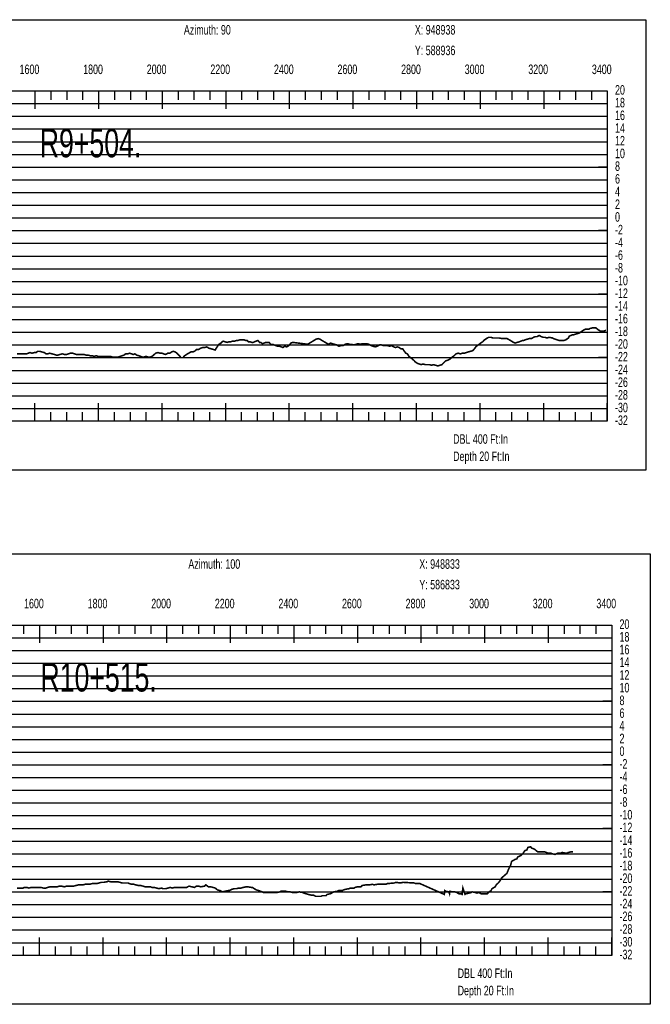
# Model space of a CAD drawing. Header units: inches. Extents: x 471865 to 538526, y 1054316 to 1102451.
# Tile 49 of 131: x 473626 to 475609, y 1085612 to 1088712. Entities that reach past the tile are written whole.
import ezdxf

# ---------------------------------------------------------------- set-up
doc = ezdxf.new("R2010")
doc.units = ezdxf.units.IN
doc.header["$MEASUREMENT"] = 0
for name, color, linetype in [('LABELS', 7, 'Continuous'), ('X_Gr1', 7, 'Continuous'), ('XSECTION', 7, 'Continuous')]:
    doc.layers.add(name, color=color, linetype=linetype)
doc.styles.get("Standard").update_dxf_attribs({"font": 'arial.ttf'})

msp = doc.modelspace()

# ---------------------------------------------------------------- linework, layer by layer
at = {"layer": 'X_Gr1', "color": 6, "linetype": 'Continuous', "lineweight": 18, "true_color": 0xff00ff, "transparency": 33554687, "const_width": 5}
for points in [[(473617, 1087659.5), (473623.4, 1087659.5), (473629.5, 1087659.5), (473635.2, 1087659.5), (473641.1, 1087659.5), (473647, 1087659.5), (473652.6, 1087661.5), (473658.1, 1087663.5), (473664.4, 1087661.5), (473671.2, 1087663.5), (473676.9, 1087663.5), (473682.2, 1087667.5), (473688.4, 1087667.5), (473695.7, 1087665.5), (473702.8, 1087663.5), (473708.7, 1087659.5), (473714, 1087659.5), (473720.2, 1087661.5), (473727.5, 1087659.5), (473734.7, 1087657.5), (473740.9, 1087655.5), (473746.3, 1087655.5), (473752.3, 1087657.5), (473759.6, 1087659.5), (473767, 1087657.5), (473773.2, 1087657.5), (473778.7, 1087659.5), (473784.9, 1087661.5), (473791.7, 1087661.5), (473798.2, 1087659.5), (473804.1, 1087657.5), (473810.1, 1087657.5), (473816.3, 1087657.5), (473822.4, 1087657.5), (473828.2, 1087657.5), (473834.1, 1087655.5), (473840.8, 1087655.5), (473847.5, 1087653.5), (473853.9, 1087653.5), (473860.1, 1087651.5), (473866.2, 1087653.5), (473872.9, 1087651.5), (473879.6, 1087651.5), (473885.9, 1087651.5), (473892.3, 1087651.5), (473898.6, 1087651.5), (473904.9, 1087651.5), (473910.9, 1087651.5), (473916.9, 1087649.5), (473923.2, 1087649.5), (473929.5, 1087649.5), (473935.9, 1087649.5), (473942, 1087651.5), (473947.7, 1087653.5), (473953.4, 1087655.5), (473959, 1087659.5), (473965.1, 1087659.5), (473971.3, 1087661.5), (473977.3, 1087659.5), (473982.8, 1087657.5), (473988, 1087659.5), (473993.8, 1087655.5), (474000.2, 1087653.5), (474006.1, 1087651.5), (474011.3, 1087649.5), (474016.6, 1087649.5), (474022.9, 1087651.5), (474029.9, 1087649.5), (474036.3, 1087649.5), (474041.7, 1087651.5), (474046.8, 1087655.5), (474053.3, 1087661.5), (474060.8, 1087663.5), (474067.5, 1087661.5), (474073.1, 1087661.5), (474078.5, 1087659.5), (474084.8, 1087657.5), (474091.4, 1087661.5), (474097.8, 1087661.5), (474103.7, 1087665.5), (474109.3, 1087667.5), (474114.7, 1087665.5), (474120.2, 1087661.5), (474126.4, 1087655.5), (474133.2, 1087647.5), (474139, 1087647.5), (474144.2, 1087653.5), (474150.2, 1087657.5), (474157.1, 1087661.5), (474163.9, 1087665.5), (474169.9, 1087665.5), (474175.6, 1087667.5), (474182, 1087673.5), (474188.7, 1087673.5), (474195.4, 1087677.5), (474201.4, 1087679.5), (474207.6, 1087679.5), (474214, 1087681.5), (474220.4, 1087677.5), (474227.1, 1087675.5), (474233.9, 1087673.5), (474240.4, 1087671.5), (474246.5, 1087681.5), (474252.4, 1087689.5), (474258.7, 1087693.5), (474265.2, 1087699.5), (474271.7, 1087697.5), (474278, 1087695.5), (474283.8, 1087697.5), (474289.6, 1087697.5), (474295.6, 1087699.5), (474301.8, 1087699.5), (474307.3, 1087701.5), (474312.3, 1087701.5), (474317.3, 1087703.5), (474322.3, 1087703.5), (474327.2, 1087703.5), (474332, 1087703.5), (474336.6, 1087701.5), (474340.8, 1087701.5), (474345.3, 1087697.5), (474350.6, 1087697.5), (474355.7, 1087695.5), (474360, 1087695.5), (474364.2, 1087697.5), (474369.3, 1087699.5), (474374.9, 1087701.5), (474380, 1087695.5), (474384.2, 1087695.5), (474388.7, 1087691.5), (474394.3, 1087693.5), (474400.1, 1087695.5), (474405.1, 1087695.5), (474409.9, 1087695.5), (474415.3, 1087689.5), (474420.9, 1087689.5), (474426.2, 1087687.5), (474431.3, 1087685.5), (474436.5, 1087683.5), (474442.2, 1087683.5), (474448.1, 1087681.5), (474453.7, 1087679.5), (474459.2, 1087683.5), (474465.6, 1087681.5), (474472.5, 1087685.5), (474478.7, 1087693.5), (474484.8, 1087695.5), (474489.9, 1087694.9), (474495.1, 1087694.2), (474500.3, 1087693.6), (474505.5, 1087692.9), (474510.7, 1087692.3), (474515.9, 1087691.6), (474521.1, 1087691), (474526.3, 1087690.3), (474531.5, 1087689.7), (474557.7, 1087705.5), (474564.1, 1087707.5), (474570.4, 1087705.5), (474576.7, 1087701.5), (474583.3, 1087697.5), (474590.1, 1087693.5), (474596.7, 1087689.5), (474603.1, 1087693.5), (474609.4, 1087691.5), (474615.8, 1087689.5), (474622.7, 1087687.5), (474629.8, 1087683.5), (474636.6, 1087685.5), (474642.8, 1087685.5), (474649.3, 1087689.5), (474656.4, 1087691.5), (474663.4, 1087689.5), (474669.9, 1087689.5), (474676.3, 1087687.5), (474683.1, 1087689.5), (474690.3, 1087691.5), (474697.2, 1087689.5), (474703.6, 1087691.5), (474709.8, 1087691.5), (474716.7, 1087691.5), (474724, 1087689.5), (474730.9, 1087685.5), (474737.3, 1087683.5), (474743.5, 1087681.5), (474750.2, 1087683.5), (474757.2, 1087687.5), (474763.9, 1087687.5), (474770.3, 1087685.5), (474776.4, 1087685.5), (474782.7, 1087685.5), (474789, 1087683.5), (474795.5, 1087685.5), (474802, 1087681.5), (474807.9, 1087679.5), (474813.4, 1087681.5), (474819, 1087679.5), (474824.6, 1087675.5), (474830.2, 1087675.5), (474835.5, 1087667.5), (474840.3, 1087661.5), (474845, 1087659.5), (474850, 1087651.5), (474855.3, 1087647.5), (474860, 1087643.5), (474864.9, 1087639.5), (474870.6, 1087633.5), (474876.8, 1087629.5), (474882.9, 1087627.5), (474888.4, 1087625.5), (474894.4, 1087627.5), (474901.5, 1087625.5), (474908.6, 1087625.5), (474914.9, 1087625.5), (474920.6, 1087623.5), (474926.9, 1087625.5), (474933.9, 1087623.5), (474940.9, 1087621.5), (474947.5, 1087623.5), (474953.6, 1087625.5), (474959.4, 1087631.5), (474965.6, 1087637.5), (474972.5, 1087639.5), (474979.7, 1087643.5), (474986.2, 1087649.5), (474992, 1087653.5), (474997.8, 1087659.5), (475004.5, 1087661.5), (475011.8, 1087659.5), (475018.5, 1087661.5), (475024.2, 1087661.5), (475030, 1087663.5), (475036.5, 1087665.5), (475043.7, 1087667.5), (475050.2, 1087669.5), (475055.9, 1087675.5), (475061.8, 1087683.5), (475068.2, 1087687.5), (475075.3, 1087693.5), (475081.9, 1087697.5), (475087.6, 1087703.5), (475093.6, 1087707.5), (475100.4, 1087711.5), (475107.8, 1087711.5), (475114.4, 1087709.5), (475120.3, 1087709.5), (475126.3, 1087709.5), (475133.1, 1087709.5), (475143.6, 1087707.5), (475146.7, 1087707.5), (475152.5, 1087707.5), (475158.8, 1087707.5), (475165.7, 1087703.5), (475172.6, 1087699.5), (475178.6, 1087695.5), (475184.2, 1087693.5), (475190.3, 1087695.5), (475197, 1087697.5), (475207.1, 1087701.5), (475210, 1087701.5), (475215.5, 1087703.5), (475221.4, 1087705.5), (475228.2, 1087707.5), (475235.4, 1087707.5), (475241.8, 1087711.5), (475247.3, 1087713.5), (475252.8, 1087713.5), (475259.3, 1087717.5), (475266.3, 1087713.5), (475272.8, 1087711.5), (475278.3, 1087711.5), (475283.9, 1087709.5), (475290.5, 1087711.5), (475301.3, 1087709.5), (475304.6, 1087707.5), (475310.7, 1087705.5), (475316.6, 1087703.5), (475322.9, 1087701.5), (475333.3, 1087701.5), (475336.7, 1087701.5), (475343, 1087703.5), (475351.7, 1087709.5), (475354.7, 1087715.5), (475364.1, 1087719.5), (475367.4, 1087719.5), (475374.2, 1087721.5), (475380.7, 1087723.5), (475386.6, 1087725.5), (475394.9, 1087731.5), (475398.2, 1087733.5), (475405.5, 1087737.5), (475416.6, 1087737.5), (475419.8, 1087739.5), (475428.3, 1087741.5), (475431.1, 1087741.5), (475437.5, 1087741.5), (475444.8, 1087735.5), (475451.7, 1087731.5), (475460.7, 1087731.5), (475463.6, 1087731.5), (475469.7, 1087733.5)], [(473616.9, 1085977.6), (473624.2, 1085977.6), (473636.5, 1085977.6), (473640.5, 1085979.6), (473647.8, 1085979.6), (473654.8, 1085977.6), (473661.9, 1085979.6), (473669.4, 1085979.6), (473676.9, 1085979.6), (473684.5, 1085979.6), (473692.4, 1085979.6), (473700.1, 1085977.6), (473707.4, 1085977.6), (473714, 1085979.6), (473720.6, 1085981.6), (473728.2, 1085981.6), (473736.2, 1085981.6), (473743.6, 1085981.6), (473750.5, 1085983.6), (473757.5, 1085983.6), (473765.4, 1085981.6), (473773.5, 1085983.6), (473784.2, 1085983.6), (473787.8, 1085983.6), (473795.1, 1085983.6), (473802.8, 1085985.6), (473810.5, 1085987.6), (473817.9, 1085987.6), (473824.9, 1085987.6), (473831.6, 1085989.6), (473838.4, 1085989.6), (473845.7, 1085989.6), (473853.2, 1085991.6), (473860.7, 1085991.6), (473867.7, 1085991.6), (473875, 1085993.6), (473882.6, 1085995.6), (473890.2, 1085995.6), (473900.6, 1085997.6), (473904, 1085999.6), (473911.1, 1085997.6), (473918.9, 1085997.6), (473926.8, 1085997.6), (473934.1, 1085997.6), (473940.7, 1085995.6), (473947.8, 1085993.6), (473955.3, 1085993.6), (473966.9, 1085993.6), (473970.6, 1085991.6), (473977.4, 1085989.6), (473984, 1085989.6), (473991.1, 1085987.6), (473998.9, 1085985.6), (474006.5, 1085985.6), (474013.6, 1085983.6), (474020.5, 1085981.6), (474027.2, 1085981.6), (474037.5, 1085981.6), (474041.3, 1085979.6), (474049, 1085979.6), (474056.4, 1085977.6), (474062.8, 1085975.6), (474072.3, 1085977.6), (474076.1, 1085975.6), (474084.2, 1085975.6), (474092.1, 1085977.6), (474098.7, 1085979.6), (474105.3, 1085977.6), (474113.1, 1085979.6), (474121.6, 1085979.6), (474129.9, 1085979.6), (474137, 1085979.6), (474143.5, 1085979.6), (474150.5, 1085979.6), (474158.3, 1085983.6), (474166.7, 1085981.6), (474174.8, 1085979.6), (474181.8, 1085983.6), (474188.3, 1085983.6), (474195.2, 1085981.6), (474207, 1085983.6), (474211.1, 1085987.6), (474219, 1085981.6), (474226.6, 1085981.6), (474233.6, 1085979.6), (474240.6, 1085977.6), (474247.9, 1085971.6), (474255.8, 1085969.6), (474263.9, 1085965.6), (474271.1, 1085967.6), (474281.2, 1085969.6), (474285, 1085969.6), (474292.6, 1085973.6), (474300.1, 1085975.6), (474307.2, 1085975.6), (474314.5, 1085977.6), (474321.7, 1085977.6), (474328.5, 1085979.6), (474338.9, 1085981.6), (474342.8, 1085981.6), (474354.1, 1085979.6), (474357.4, 1085979.6), (474363.7, 1085975.6), (474370.4, 1085971.6), (474377.6, 1085969.6), (474388.4, 1085965.6), (474392.1, 1085963.6), (474399.1, 1085963.6), (474405.6, 1085963.6), (474411.9, 1085963.6), (474423.2, 1085963.6), (474427.3, 1085963.6), (474434.8, 1085963.6), (474444.4, 1085965.6), (474447.5, 1085967.6), (474458.4, 1085967.6), (474462.2, 1085967.6), (474469.7, 1085965.6), (474476.9, 1085965.6), (474483.4, 1085963.6), (474493.6, 1085963.6), (474497.4, 1085963.6), (474505, 1085965.6), (474516.3, 1085963.6), (474519.8, 1085961.6), (474533.6, 1085957.6), (474541.2, 1085955.6), (474549.1, 1085955.6), (474556.4, 1085951.6), (474566.4, 1085951.6), (474573.4, 1085951.6), (474577.3, 1085953.6), (474588.9, 1085953.6), (474592.5, 1085957.6), (474603, 1085959.6), (474606.4, 1085961.6), (474613.3, 1085965.6), (474624.9, 1085967.6), (474629.1, 1085969.6), (474640.2, 1085969.6), (474643.4, 1085971.6), (474650, 1085973.6), (474661.5, 1085975.6), (474665.8, 1085977.6), (474677.6, 1085977.6), (474680.8, 1085979.6), (474687.4, 1085981.6), (474698.4, 1085981.6), (474702.5, 1085985.6), (474714.6, 1085987.6), (474718.3, 1085987.6), (474725.3, 1085987.6), (474735.3, 1085989.6), (474739.2, 1085987.6), (474751.8, 1085989.6), (474760.5, 1085989.6), (474764.8, 1085989.6), (474777.5, 1085989.6), (474781.7, 1085991.6), (474803.9, 1085993.6), (474808.6, 1085995.6), (474822.7, 1085993.6), (474831.3, 1085995.6), (474866.4, 1085993.6), (474871.5, 1085991.6), (474884.6, 1085991.6), (474961, 1085957.6), (474962.7, 1085969.6), (474965.8, 1085967.6), (474975.4, 1085965.6), (474977.6, 1085959.6), (474978.8, 1085967.6), (474985.3, 1085965.6), (474994.2, 1085965.6), (475000.5, 1085963.6), (475007.1, 1085959.6), (475013.9, 1085959.6), (475017.1, 1085957.6), (475019.6, 1085977.6), (475026.2, 1085957.6), (475029.2, 1085959.6), (475038.5, 1085961.6), (475045.4, 1085963.6), (475048.8, 1085965.6), (475058.4, 1085963.6), (475064, 1085961.6), (475070.1, 1085963.6), (475076.8, 1085959.6), (475080.3, 1085959.6), (475090.2, 1085959.6), (475096.2, 1085959.6), (475101.9, 1085965.6), (475108, 1085969.6), (475111.2, 1085975.6), (475121.3, 1085981.6), (475124.4, 1085987.6), (475132.6, 1085995.6), (475138.4, 1086003.6), (475141.5, 1086009.6), (475157.8, 1086023.6), (475163.6, 1086037.6), (475169.7, 1086049.6), (475172.9, 1086061.6), (475183.3, 1086067.6), (475189.4, 1086069.6), (475192.3, 1086075.6), (475201.2, 1086079.6), (475207.8, 1086085.6), (475214.6, 1086095.6), (475221, 1086097.6), (475224, 1086105.6), (475232.7, 1086107.6), (475235.7, 1086103.6), (475245.5, 1086099.6), (475252.1, 1086093.6), (475255.3, 1086091.6), (475264.6, 1086091.6), (475270.7, 1086091.6), (475276.7, 1086091.6), (475282.9, 1086089.6), (475286.1, 1086087.6), (475296.5, 1086087.6), (475299.9, 1086085.6), (475309.3, 1086083.6), (475315.1, 1086085.6), (475318.1, 1086087.6), (475328.1, 1086087.6), (475331.5, 1086089.6), (475341.7, 1086087.6), (475347.9, 1086087.6), (475350.9, 1086089.6), (475359.8, 1086091.6), (475365.9, 1086091.6)]]:
    msp.add_lwpolyline(points, dxfattribs=at)
at = {"layer": 'XSECTION', "color": 18, "linetype": 'Continuous', "true_color": 0x000000}
for points in [[(471952.5, 1088711.5), (475594.9, 1088711.5), (475594.9, 1087293.5), (471952.5, 1087293.5), (471952.5, 1088711.5)], [(472073.7, 1088487.5), (475473.7, 1088487.5), (475473.7, 1087447.5), (472073.7, 1087447.5), (472073.7, 1088487.5)], [(473673.7, 1088487.5), (473673.7, 1088431.1)], [(473673.7, 1088487.5), (473673.7, 1088459.5)], [(473723.7, 1088487.5), (473723.7, 1088459.5)], [(473773.7, 1088487.5), (473773.7, 1088459.5)], [(473823.7, 1088487.5), (473823.7, 1088459.5)], [(473873.7, 1088487.5), (473873.7, 1088431.1)], [(473873.7, 1088487.5), (473873.7, 1088459.5)], [(473923.7, 1088487.5), (473923.7, 1088459.5)], [(473973.7, 1088487.5), (473973.7, 1088459.5)], [(474023.7, 1088487.5), (474023.7, 1088459.5)], [(474073.7, 1088487.5), (474073.7, 1088431.1)], [(474073.7, 1088487.5), (474073.7, 1088459.5)], [(474123.7, 1088487.5), (474123.7, 1088459.5)], [(474173.7, 1088487.5), (474173.7, 1088459.5)], [(474223.7, 1088487.5), (474223.7, 1088459.5)], [(474273.7, 1088487.5), (474273.7, 1088431.1)], [(474273.7, 1088487.5), (474273.7, 1088459.5)], [(474323.7, 1088487.5), (474323.7, 1088459.5)], [(474373.7, 1088487.5), (474373.7, 1088459.5)], [(474423.7, 1088487.5), (474423.7, 1088459.5)], [(474473.7, 1088487.5), (474473.7, 1088431.1)], [(474473.7, 1088487.5), (474473.7, 1088459.5)], [(474523.7, 1088487.5), (474523.7, 1088459.5)], [(474573.7, 1088487.5), (474573.7, 1088459.5)], [(474623.7, 1088487.5), (474623.7, 1088459.5)], [(474673.7, 1088487.5), (474673.7, 1088431.1)], [(474673.7, 1088487.5), (474673.7, 1088459.5)], [(474723.7, 1088487.5), (474723.7, 1088459.5)], [(474773.7, 1088487.5), (474773.7, 1088459.5)], [(474823.7, 1088487.5), (474823.7, 1088459.5)], [(474873.7, 1088487.5), (474873.7, 1088431.1)], [(474873.7, 1088487.5), (474873.7, 1088459.5)], [(474923.7, 1088487.5), (474923.7, 1088459.5)], [(474973.7, 1088487.5), (474973.7, 1088459.5)], [(475023.7, 1088487.5), (475023.7, 1088459.5)], [(475073.7, 1088487.5), (475073.7, 1088431.1)], [(475073.7, 1088487.5), (475073.7, 1088459.5)], [(475123.7, 1088487.5), (475123.7, 1088459.5)], [(475173.7, 1088487.5), (475173.7, 1088459.5)], [(475223.7, 1088487.5), (475223.7, 1088459.5)], [(475273.7, 1088487.5), (475273.7, 1088431.1)], [(475273.7, 1088487.5), (475273.7, 1088459.5)], [(475323.7, 1088487.5), (475323.7, 1088459.5)], [(475373.7, 1088487.5), (475373.7, 1088459.5)], [(475423.7, 1088487.5), (475423.7, 1088459.5)], [(475473.7, 1088487.5), (475473.7, 1088431.1)], [(475473.7, 1088487.5), (475473.7, 1088459.5)], [(475473.7, 1088247.5), (475445.7, 1088247.5)], [(475473.7, 1088047.5), (475445.7, 1088047.5)], [(475473.7, 1087847.5), (475445.7, 1087847.5)], [(475473.7, 1087647.5), (475445.7, 1087647.5)], [(473673.7, 1087447.5), (473673.7, 1087503.9)], [(473873.7, 1087447.5), (473873.7, 1087503.9)], [(474073.7, 1087447.5), (474073.7, 1087503.9)], [(474273.7, 1087447.5), (474273.7, 1087503.9)], [(474473.7, 1087447.5), (474473.7, 1087503.9)], [(474673.7, 1087447.5), (474673.7, 1087503.9)], [(474873.7, 1087447.5), (474873.7, 1087503.9)], [(475073.7, 1087447.5), (475073.7, 1087503.9)], [(475273.7, 1087447.5), (475273.7, 1087503.9)], [(475473.7, 1087447.5), (475473.7, 1087503.9)], [(473673.7, 1087447.5), (473673.7, 1087475.5)], [(473723.7, 1087447.5), (473723.7, 1087475.5)], [(473773.7, 1087447.5), (473773.7, 1087475.5)], [(473823.7, 1087447.5), (473823.7, 1087475.5)], [(473873.7, 1087447.5), (473873.7, 1087475.5)], [(473923.7, 1087447.5), (473923.7, 1087475.5)], [(473973.7, 1087447.5), (473973.7, 1087475.5)], [(474023.7, 1087447.5), (474023.7, 1087475.5)], [(474073.7, 1087447.5), (474073.7, 1087475.5)], [(474123.7, 1087447.5), (474123.7, 1087475.5)], [(474173.7, 1087447.5), (474173.7, 1087475.5)], [(474223.7, 1087447.5), (474223.7, 1087475.5)], [(474273.7, 1087447.5), (474273.7, 1087475.5)], [(474323.7, 1087447.5), (474323.7, 1087475.5)], [(474373.7, 1087447.5), (474373.7, 1087475.5)], [(474423.7, 1087447.5), (474423.7, 1087475.5)], [(474473.7, 1087447.5), (474473.7, 1087475.5)], [(474523.7, 1087447.5), (474523.7, 1087475.5)], [(474573.7, 1087447.5), (474573.7, 1087475.5)], [(474623.7, 1087447.5), (474623.7, 1087475.5)], [(474673.7, 1087447.5), (474673.7, 1087475.5)], [(474723.7, 1087447.5), (474723.7, 1087475.5)], [(474773.7, 1087447.5), (474773.7, 1087475.5)], [(474823.7, 1087447.5), (474823.7, 1087475.5)], [(474873.7, 1087447.5), (474873.7, 1087475.5)], [(474923.7, 1087447.5), (474923.7, 1087475.5)], [(474973.7, 1087447.5), (474973.7, 1087475.5)], [(475023.7, 1087447.5), (475023.7, 1087475.5)], [(475073.7, 1087447.5), (475073.7, 1087475.5)], [(475123.7, 1087447.5), (475123.7, 1087475.5)], [(475173.7, 1087447.5), (475173.7, 1087475.5)], [(475223.7, 1087447.5), (475223.7, 1087475.5)], [(475273.7, 1087447.5), (475273.7, 1087475.5)], [(475323.7, 1087447.5), (475323.7, 1087475.5)], [(475373.7, 1087447.5), (475373.7, 1087475.5)], [(475423.7, 1087447.5), (475423.7, 1087475.5)], [(475473.7, 1087447.5), (475473.7, 1087475.5)], [(471966.6, 1087029.6), (475609, 1087029.6), (475609, 1085611.6), (471966.6, 1085611.6), (471966.6, 1087029.6)], [(472087.8, 1086805.6), (475487.8, 1086805.6), (475487.8, 1085765.6), (472087.8, 1085765.6), (472087.8, 1086805.6)], [(473637.8, 1086805.6), (473637.8, 1086777.6)], [(473687.8, 1086805.6), (473687.8, 1086749.2)], [(473687.8, 1086805.6), (473687.8, 1086777.6)], [(473737.8, 1086805.6), (473737.8, 1086777.6)], [(473787.8, 1086805.6), (473787.8, 1086777.6)], [(473837.8, 1086805.6), (473837.8, 1086777.6)], [(473887.8, 1086805.6), (473887.8, 1086749.2)], [(473887.8, 1086805.6), (473887.8, 1086777.6)], [(473937.8, 1086805.6), (473937.8, 1086777.6)], [(473987.8, 1086805.6), (473987.8, 1086777.6)], [(474037.8, 1086805.6), (474037.8, 1086777.6)], [(474087.8, 1086805.6), (474087.8, 1086749.2)], [(474087.8, 1086805.6), (474087.8, 1086777.6)], [(474137.8, 1086805.6), (474137.8, 1086777.6)], [(474187.8, 1086805.6), (474187.8, 1086777.6)], [(474237.8, 1086805.6), (474237.8, 1086777.6)], [(474287.8, 1086805.6), (474287.8, 1086749.2)], [(474287.8, 1086805.6), (474287.8, 1086777.6)], [(474337.8, 1086805.6), (474337.8, 1086777.6)], [(474387.8, 1086805.6), (474387.8, 1086777.6)], [(474437.8, 1086805.6), (474437.8, 1086777.6)], [(474487.8, 1086805.6), (474487.8, 1086749.2)], [(474487.8, 1086805.6), (474487.8, 1086777.6)], [(474537.8, 1086805.6), (474537.8, 1086777.6)], [(474587.8, 1086805.6), (474587.8, 1086777.6)], [(474637.8, 1086805.6), (474637.8, 1086777.6)], [(474687.8, 1086805.6), (474687.8, 1086749.2)], [(474687.8, 1086805.6), (474687.8, 1086777.6)], [(474737.8, 1086805.6), (474737.8, 1086777.6)], [(474787.8, 1086805.6), (474787.8, 1086777.6)], [(474837.8, 1086805.6), (474837.8, 1086777.6)], [(474887.8, 1086805.6), (474887.8, 1086749.2)], [(474887.8, 1086805.6), (474887.8, 1086777.6)], [(474937.8, 1086805.6), (474937.8, 1086777.6)], [(474987.8, 1086805.6), (474987.8, 1086777.6)], [(475037.8, 1086805.6), (475037.8, 1086777.6)], [(475087.8, 1086805.6), (475087.8, 1086749.2)], [(475087.8, 1086805.6), (475087.8, 1086777.6)], [(475137.8, 1086805.6), (475137.8, 1086777.6)], [(475187.8, 1086805.6), (475187.8, 1086777.6)], [(475237.8, 1086805.6), (475237.8, 1086777.6)], [(475287.8, 1086805.6), (475287.8, 1086749.2)], [(475287.8, 1086805.6), (475287.8, 1086777.6)], [(475337.8, 1086805.6), (475337.8, 1086777.6)], [(475387.8, 1086805.6), (475387.8, 1086777.6)], [(475437.8, 1086805.6), (475437.8, 1086777.6)], [(475487.8, 1086805.6), (475487.8, 1086749.2)], [(475487.8, 1086805.6), (475487.8, 1086777.6)], [(475487.8, 1086565.6), (475459.8, 1086565.6)], [(475487.8, 1086365.6), (475459.8, 1086365.6)], [(475487.8, 1086165.6), (475459.8, 1086165.6)], [(475487.8, 1085965.6), (475459.8, 1085965.6)], [(473687.8, 1085765.6), (473687.8, 1085822)], [(473887.8, 1085765.6), (473887.8, 1085822)], [(474087.8, 1085765.6), (474087.8, 1085822)], [(474287.8, 1085765.6), (474287.8, 1085822)], [(474487.8, 1085765.6), (474487.8, 1085822)], [(474687.8, 1085765.6), (474687.8, 1085822)], [(474887.8, 1085765.6), (474887.8, 1085822)], [(475087.8, 1085765.6), (475087.8, 1085822)], [(475287.8, 1085765.6), (475287.8, 1085822)], [(475487.8, 1085765.6), (475487.8, 1085822)], [(473637.8, 1085765.6), (473637.8, 1085793.6)], [(473687.8, 1085765.6), (473687.8, 1085793.6)], [(473737.8, 1085765.6), (473737.8, 1085793.6)], [(473787.8, 1085765.6), (473787.8, 1085793.6)], [(473837.8, 1085765.6), (473837.8, 1085793.6)], [(473887.8, 1085765.6), (473887.8, 1085793.6)], [(473937.8, 1085765.6), (473937.8, 1085793.6)], [(473987.8, 1085765.6), (473987.8, 1085793.6)], [(474037.8, 1085765.6), (474037.8, 1085793.6)], [(474087.8, 1085765.6), (474087.8, 1085793.6)], [(474137.8, 1085765.6), (474137.8, 1085793.6)], [(474187.8, 1085765.6), (474187.8, 1085793.6)], [(474237.8, 1085765.6), (474237.8, 1085793.6)], [(474287.8, 1085765.6), (474287.8, 1085793.6)], [(474337.8, 1085765.6), (474337.8, 1085793.6)], [(474387.8, 1085765.6), (474387.8, 1085793.6)], [(474437.8, 1085765.6), (474437.8, 1085793.6)], [(474487.8, 1085765.6), (474487.8, 1085793.6)], [(474537.8, 1085765.6), (474537.8, 1085793.6)], [(474587.8, 1085765.6), (474587.8, 1085793.6)], [(474637.8, 1085765.6), (474637.8, 1085793.6)], [(474687.8, 1085765.6), (474687.8, 1085793.6)], [(474737.8, 1085765.6), (474737.8, 1085793.6)], [(474787.8, 1085765.6), (474787.8, 1085793.6)], [(474837.8, 1085765.6), (474837.8, 1085793.6)], [(474887.8, 1085765.6), (474887.8, 1085793.6)], [(474937.8, 1085765.6), (474937.8, 1085793.6)], [(474987.8, 1085765.6), (474987.8, 1085793.6)], [(475037.8, 1085765.6), (475037.8, 1085793.6)], [(475087.8, 1085765.6), (475087.8, 1085793.6)], [(475137.8, 1085765.6), (475137.8, 1085793.6)], [(475187.8, 1085765.6), (475187.8, 1085793.6)], [(475237.8, 1085765.6), (475237.8, 1085793.6)], [(475287.8, 1085765.6), (475287.8, 1085793.6)], [(475337.8, 1085765.6), (475337.8, 1085793.6)], [(475387.8, 1085765.6), (475387.8, 1085793.6)], [(475437.8, 1085765.6), (475437.8, 1085793.6)], [(475487.8, 1085765.6), (475487.8, 1085793.6)]]:
    msp.add_lwpolyline(points, dxfattribs=at)
at = {"layer": 'XSECTION', "color": 18, "true_color": 0x000000}
for points in [[(472073.7, 1088447.5), (475473.7, 1088447.5)], [(472073.7, 1088407.5), (475473.7, 1088407.5)], [(472073.7, 1088367.5), (475473.7, 1088367.5)], [(472073.7, 1088327.5), (475473.7, 1088327.5)], [(472073.7, 1088287.5), (475473.7, 1088287.5)], [(472073.7, 1088247.5), (475473.7, 1088247.5)], [(472073.7, 1088207.5), (475473.7, 1088207.5)], [(472073.7, 1088167.5), (475473.7, 1088167.5)], [(472073.7, 1088127.5), (475473.7, 1088127.5)], [(472073.7, 1088087.5), (475473.7, 1088087.5)], [(472073.7, 1088047.5), (475473.7, 1088047.5)], [(472073.7, 1088007.5), (475473.7, 1088007.5)], [(472073.7, 1087967.5), (475473.7, 1087967.5)], [(472073.7, 1087927.5), (475473.7, 1087927.5)], [(472073.7, 1087887.5), (475473.7, 1087887.5)], [(472073.7, 1087847.5), (475473.7, 1087847.5)], [(472073.7, 1087807.5), (475473.7, 1087807.5)], [(472073.7, 1087767.5), (475473.7, 1087767.5)], [(472073.7, 1087727.5), (475473.7, 1087727.5)], [(472073.7, 1087687.5), (475473.7, 1087687.5)], [(472073.7, 1087647.5), (475473.7, 1087647.5)], [(472073.7, 1087607.5), (475473.7, 1087607.5)], [(472073.7, 1087567.5), (475473.7, 1087567.5)], [(472073.7, 1087527.5), (475473.7, 1087527.5)], [(472073.7, 1087487.5), (475473.7, 1087487.5)], [(472087.8, 1086765.6), (475487.8, 1086765.6)], [(472087.8, 1086725.6), (475487.8, 1086725.6)], [(472087.8, 1086685.6), (475487.8, 1086685.6)], [(472087.8, 1086645.6), (475487.8, 1086645.6)], [(472087.8, 1086605.6), (475487.8, 1086605.6)], [(472087.8, 1086565.6), (475487.8, 1086565.6)], [(472087.8, 1086525.6), (475487.8, 1086525.6)], [(472087.8, 1086485.6), (475487.8, 1086485.6)], [(472087.8, 1086445.6), (475487.8, 1086445.6)], [(472087.8, 1086405.6), (475487.8, 1086405.6)], [(472087.8, 1086365.6), (475487.8, 1086365.6)], [(472087.8, 1086325.6), (475487.8, 1086325.6)], [(472087.8, 1086285.6), (475487.8, 1086285.6)], [(472087.8, 1086245.6), (475487.8, 1086245.6)], [(472087.8, 1086205.6), (475487.8, 1086205.6)], [(472087.8, 1086165.6), (475487.8, 1086165.6)], [(472087.8, 1086125.6), (475487.8, 1086125.6)], [(472087.8, 1086085.6), (475487.8, 1086085.6)], [(472087.8, 1086045.6), (475487.8, 1086045.6)], [(472087.8, 1086005.6), (475487.8, 1086005.6)], [(472087.8, 1085965.6), (475487.8, 1085965.6)], [(472087.8, 1085925.6), (475487.8, 1085925.6)], [(472087.8, 1085885.6), (475487.8, 1085885.6)], [(472087.8, 1085845.6), (475487.8, 1085845.6)], [(472087.8, 1085805.6), (475487.8, 1085805.6)]]:
    msp.add_lwpolyline(points, dxfattribs=at)

# ---------------------------------------------------------------- texts
at = {"layer": 'LABELS', "color": 18, "true_color": 0x000000, "width": 0.666667}
for s, height, p in [('Azimuth: 90', 30, (474142.1, 1088664.7)), ('X: 948938', 30, (474868.5, 1088664.7)), ('Y: 588936', 30, (474868.5, 1088599.9)), ('1600', 30, (473625.3, 1088540.3)), ('1800', 30, (473825.3, 1088540.3)), ('2000', 30, (474025.3, 1088540.3)), ('2200', 30, (474225.3, 1088540.3)), ('2400', 30, (474425.3, 1088540.3)), ('2600', 30, (474625.3, 1088540.3)), ('2800', 30, (474825.3, 1088540.3)), ('3000', 30, (475025.3, 1088540.3)), ('3200', 30, (475225.3, 1088540.3)), ('3400', 30, (475425.3, 1088540.3)), ('20', 30, (475498.1, 1088475.5)), ('18', 30, (475498.1, 1088435.5)), ('16', 30, (475498.1, 1088395.5)), ('14', 30, (475498.1, 1088355.5)), ('R9+504.', 90, (473688.9, 1088278.3)), ('12', 30, (475498.1, 1088315.5)), ('10', 30, (475498.1, 1088275.5)), ('8', 30, (475498.1, 1088235.5)), ('6', 30, (475498.1, 1088195.5)), ('4', 30, (475498.1, 1088155.5)), ('2', 30, (475498.1, 1088115.5)), ('0', 30, (475498.1, 1088075.5)), ('-2', 30, (475498.1, 1088035.5)), ('-4', 30, (475498.1, 1087995.5)), ('-6', 30, (475498.1, 1087955.5)), ('-8', 30, (475498.1, 1087915.5)), ('-10', 30, (475498.1, 1087875.5)), ('-12', 30, (475498.1, 1087835.5)), ('-14', 30, (475498.1, 1087795.5)), ('-16', 30, (475498.1, 1087755.5)), ('-18', 30, (475498.1, 1087715.5)), ('-20', 30, (475498.1, 1087675.5)), ('-22', 30, (475498.1, 1087635.5)), ('-24', 30, (475498.1, 1087595.5)), ('-26', 30, (475498.1, 1087555.5)), ('-28', 30, (475498.1, 1087515.5)), ('-30', 30, (475498.1, 1087475.5)), ('-32', 30, (475498.1, 1087435.5)), ('DBL 400 Ft:In', 30, (474988.9, 1087376.3)), ('Depth 20 Ft:In', 30, (474988.9, 1087321.9)), ('Azimuth: 100', 30, (474156.2, 1086982.8)), ('X: 948833', 30, (474882.6, 1086982.8)), ('Y: 586833', 30, (474882.6, 1086918)), ('1600', 30, (473639.4, 1086858.4)), ('1800', 30, (473839.4, 1086858.4)), ('2000', 30, (474039.4, 1086858.4)), ('2200', 30, (474239.4, 1086858.4)), ('2400', 30, (474439.4, 1086858.4)), ('2600', 30, (474639.4, 1086858.4)), ('2800', 30, (474839.4, 1086858.4)), ('3000', 30, (475039.4, 1086858.4)), ('3200', 30, (475239.4, 1086858.4)), ('3400', 30, (475439.4, 1086858.4)), ('20', 30, (475512.2, 1086793.6)), ('18', 30, (475512.2, 1086753.6)), ('16', 30, (475512.2, 1086713.6)), ('R10+515.', 90, (473691, 1086596.4)), ('14', 30, (475512.2, 1086673.6)), ('12', 30, (475512.2, 1086633.6)), ('10', 30, (475512.2, 1086593.6)), ('8', 30, (475512.2, 1086553.6)), ('6', 30, (475512.2, 1086513.6)), ('4', 30, (475512.2, 1086473.6)), ('2', 30, (475512.2, 1086433.6)), ('0', 30, (475512.2, 1086393.6)), ('-2', 30, (475512.2, 1086353.6)), ('-4', 30, (475512.2, 1086313.6)), ('-6', 30, (475512.2, 1086273.6)), ('-8', 30, (475512.2, 1086233.6)), ('-10', 30, (475512.2, 1086193.6)), ('-12', 30, (475512.2, 1086153.6)), ('-14', 30, (475512.2, 1086113.6)), ('-16', 30, (475512.2, 1086073.6)), ('-18', 30, (475512.2, 1086033.6)), ('-20', 30, (475512.2, 1085993.6)), ('-22', 30, (475512.2, 1085953.6)), ('-24', 30, (475512.2, 1085913.6)), ('-26', 30, (475512.2, 1085873.6)), ('-28', 30, (475512.2, 1085833.6)), ('-30', 30, (475512.2, 1085793.6)), ('-32', 30, (475512.2, 1085753.6)), ('DBL 400 Ft:In', 30, (475003, 1085694.4)), ('Depth 20 Ft:In', 30, (475003, 1085640))]:
    msp.add_text(s, height=height, dxfattribs=at).set_placement(p)

doc.saveas('drawing.dxf')
